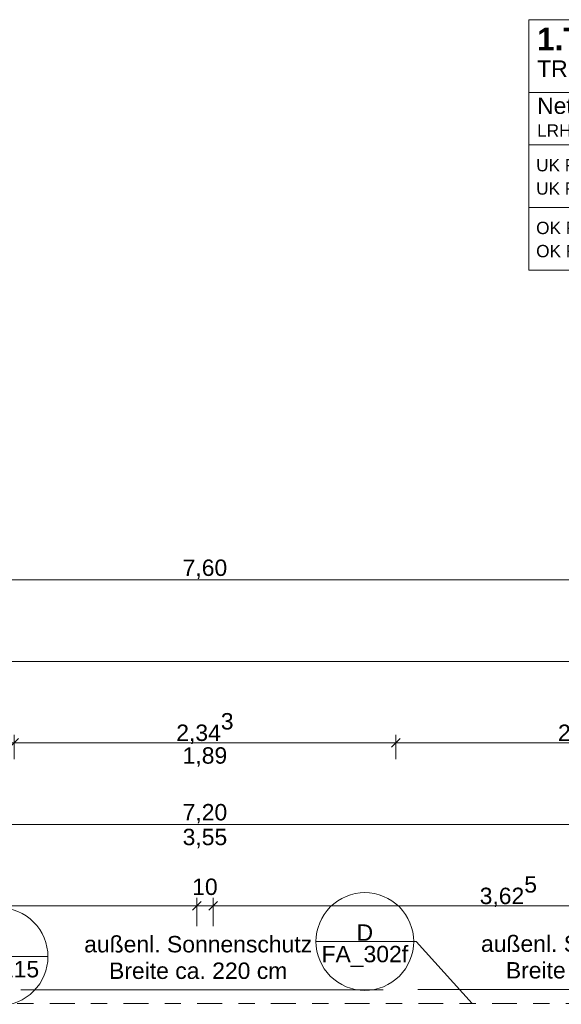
# Model space of a CAD drawing. Header units: metres. Extents: x -180 to 4, y -49 to 6.
# Tile 182 of 256: x -172.76 to -169.43, y 0.3 to 6.34. Entities that reach past the tile are written whole.
import ezdxf

# ---------------------------------------------------------------- set-up
doc = ezdxf.new("R2010")
doc.units = ezdxf.units.M
doc.header["$LTSCALE"] = 0.05
doc.header["$PDMODE"] = 1
doc.header["$PDSIZE"] = -2
doc.linetypes.add('ISO-10 Strichpunktlinie', pattern=[4.699, 3.048, -0.762, 0.127, -0.762])
doc.layers.get('0').update_dxf_attribs({"lineweight": 25})
doc.layers.add('30 -33 Aussenwände- 8 Sonnenschutz', color=7, linetype='Continuous', lineweight=9)
doc.layers.add('Keine', color=7, linetype='Continuous', lineweight=9)
for name, color, linetype, lineweight, true_color in [('70 -72 Beschriftung- 1 Beschriftung allgemein', 7, 'Continuous', 9, 0xff6633), ('70 -72 Beschriftung- 7 Detailverweise', 7, 'Continuous', 9, 0x00dd00), ('70 -72 Beschriftung- 7 Detailverweise Linie', 7, 'Continuous', 9, 0x00dd00), ('70 -75 Raumstempel- 1 Raumstempel', 1, 'Continuous', 50, 0xff0000), ('70 -76 Bemaßung- 2 Allgemein', 7, 'Continuous', 5, 0x6666cc)]:
    doc.layers.add(name, color=color, linetype=linetype, lineweight=lineweight, true_color=true_color)
doc.styles.add('Arial', font='arial.ttf')
doc.styles.add('Arial (bold)', font='arialbd.ttf')
doc.dimstyles.new('k+k 1_50', dxfattribs={"dimtxt": 0.100689, "dimasz": 0.05302, "dimexe": 0.05, "dimexo": 0.15, "dimgap": 0.01, "dimtad": 1, "dimdec": 3, "dimtxsty": 'Arial', "dimblk": 'VW_SLASH', "dimblk1": 'VW_SLASH', "dimblk2": 'VW_SLASH', "dimcen": 0, "dimdle": 0.05, "dimadec": 3, "dimazin": 0, "dimtfac": 0.75, "dimtdec": 3, "dimtix": 1, "dimtmove": 0, "dimatfit": 0, "dimldrblk": 'VW_SLASH-1', "dimfxl": 0.125, "dimfxlon": 1, "dimfrac": 2, "dimtolj": 1, "dimarcsym": 0})
doc.dimstyles.new('k+k_klein', dxfattribs={"dimtxt": 0.100689, "dimasz": 0.05302, "dimexe": 0.05, "dimexo": 0.15, "dimgap": 0.005, "dimtad": 1, "dimdec": 3, "dimtxsty": 'Arial', "dimblk": 'VW_SLASH-2', "dimblk1": 'VW_SLASH-2', "dimblk2": 'VW_SLASH-2', "dimcen": 0, "dimdle": 0.025, "dimadec": 3, "dimazin": 0, "dimtfac": 0.75, "dimtdec": 3, "dimtix": 1, "dimtmove": 0, "dimatfit": 0, "dimldrblk": 'VW_FILLEDARROW', "dimfxl": 0.1, "dimfxlon": 1, "dimfrac": 2, "dimtolj": 1, "dimarcsym": 0})

# ---------------------------------------------------------------- blocks, each defined once
blk = doc.blocks.new('Gruppe-12576')
at = {"layer": '30 -33 Aussenwände- 8 Sonnenschutz', "color": 252, "true_color": 0x888888}
blk.add_line((-172.7501, 0.3842), (-170.5267, 0.3842), dxfattribs=at)
at = {"layer": '30 -33 Aussenwände- 8 Sonnenschutz', "insert": (-171.6624, 0.7153), "char_height": 0.100689, "width": 1.6, "attachment_point": 2, "line_spacing_factor": 0.970891, "style": 'Arial'}
blk.add_mtext('außenl. Sonnenschutz\\PBreite ca. 220 cm', dxfattribs=at)
blk = doc.blocks.new('Gruppe-12577')
at = {"layer": '30 -33 Aussenwände- 8 Sonnenschutz', "color": 252, "true_color": 0x888888}
blk.add_line((-170.3141, 0.3871), (-168.0908, 0.3871), dxfattribs=at)
at = {"layer": '30 -33 Aussenwände- 8 Sonnenschutz', "insert": (-169.2265, 0.7182), "char_height": 0.100689, "width": 1.6, "attachment_point": 2, "line_spacing_factor": 0.970891, "style": 'Arial'}
blk.add_mtext('außenl. Sonnenschutz\\PBreite ca. 220 cm', dxfattribs=at)
blk = doc.blocks.new('_01-OG1_Tragwerk (2D)')
at = {"layer": '70 -72 Beschriftung- 1 Beschriftung allgemein', "color": 7}
for name in ['Gruppe-12576', 'Gruppe-12577']:
    blk.add_blockref(name, (0, 0), dxfattribs=at)
blk = doc.blocks.new('Gruppe-13120')
at = {"layer": '70 -75 Raumstempel- 1 Raumstempel', "color": 7, "linetype": 'Continuous', "lineweight": 9, "transparency": 33554687}
for p, q in [((-169.6327, 6.3376), (-169.6327, 4.8)), ((-167.496, 6.3376), (-169.6327, 6.3376)), ((-167.496, 4.8), (-167.496, 6.3376)), ((-167.496, 5.8908), (-169.6327, 5.8908)), ((-169.6327, 5.5688), (-168.3545, 5.5688)), ((-168.1849, 5.3984), (-168.3545, 5.5688)), ((-167.496, 5.5688), (-168.3545, 5.5688)), ((-168.3545, 5.5688), (-168.3545, 4.8)), ((-168.3545, 5.5688), (-167.496, 5.5688)), ((-167.6656, 5.3984), (-167.496, 5.5688)), ((-168.1849, 4.9704), (-168.1849, 5.3984)), ((-168.1849, 5.3984), (-167.6656, 5.3984)), ((-167.6656, 4.9704), (-167.6656, 5.3984)), ((-169.6327, 5.1844), (-168.3545, 5.1844)), ((-167.6656, 5.1844), (-168.1849, 5.1844)), ((-168.1849, 4.9704), (-168.3545, 4.8)), ((-168.1849, 4.9704), (-167.6656, 4.9704)), ((-167.6656, 4.9704), (-167.496, 4.8)), ((-167.496, 4.8), (-169.6327, 4.8))]:
    blk.add_line(p, q, dxfattribs=at)
for points in [[(-169.1334, 5.4191), (-169.1641, 5.4724), (-169.1949, 5.4191)], [(-169.1334, 4.9408), (-169.1641, 4.8875), (-169.1949, 4.9408)]]:
    blk.add_solid(points, dxfattribs=at)
at = {"layer": '70 -75 Raumstempel- 1 Raumstempel', "color": 7, "transparency": 33554687}
for s, insert, char_height, attachment_point, rotation, line_spacing_factor, style in [('1.T03', (-169.5817, 6.2178), 0.13845, 4, 0, 0.971658, 'Arial (bold)'), ('TRH 3', (-169.5817, 6.0876), 0.10069, 1, 0, 0.970891, 'Arial'), ('Netto Raumfläche:', (-169.5817, 5.8601), 0.100689, 1, 0, 0.96878, 'Arial'), ('28,13m²', (-167.535, 5.8601), 0.10069, 3, 0, 0.96878, 'Arial'), ('SB-Lasur', (-167.9253, 5.482), 0.07552, 5, 0, 0.973705, 'Arial'), ('SB-Lasur', (-168.2699, 5.1844), 0.07552, 5, 90, 0.973705, 'Arial'), ('SB-Lasur', (-167.5809, 5.1844), 0.07552, 5, 90, 0.973705, 'Arial'), ('{\\T0.9;-}', (-167.9253, 5.2874), 0.07552, 5, 0, 0.973705, 'Arial'), ('{\\T0.9;BD070}', (-167.9253, 5.0794), 0.075516, 5, 0, 0.973705, 'Arial'), ('SB-Lasur', (-167.9253, 4.8839), 0.07552, 5, 0, 0.973705, 'Arial')]:
    blk.add_mtext(s, dxfattribs=dict(at, insert=insert, char_height=char_height, attachment_point=attachment_point, rotation=rotation, line_spacing_factor=line_spacing_factor, style=style))
at = {"layer": '70 -75 Raumstempel- 1 Raumstempel', "color": 7, "transparency": 33554687, "rotation": 0, "style": 'Arial'}
for s, insert, char_height, width, attachment_point, line_spacing_factor in [('LRH = 3,93m', (-169.5817, 5.6952), 0.075516, 2.046762, 1, 0.968077), ('UK RD', (-169.5877, 5.4442), 0.07552, 0.3787, 4, 0.973705), ('{\\T0.93;8,73}', (-168.4702, 5.4442), 0.075516, 0.640583, 6, 0.973705), ('m', (-168.367, 5.4442), 0.0755, 0.105423, 6, 0.973705), ('UK FD', (-169.5877, 5.3011), 0.07552, 0.3787, 4, 0.973705), ('8,73', (-168.4702, 5.3011), 0.07552, 0.640583, 6, 0.973705), ('m', (-168.367, 5.3011), 0.0755, 0.105423, 6, 0.973705), ('OK FFB', (-169.5877, 5.0593), 0.07552, 0.401981, 4, 0.973705), ('4,80', (-168.4702, 5.0593), 0.07552, 0.640583, 6, 0.973705), ('m', (-168.367, 5.0593), 0.0755, 0.105423, 6, 0.973705), ('OK RB', (-169.5877, 4.9173), 0.07552, 0.401981, 4, 0.973705), ('4,70', (-168.4702, 4.9173), 0.07552, 0.640583, 6, 0.973705), ('m', (-168.367, 4.9173), 0.0755, 0.105423, 6, 0.973705)]:
    blk.add_mtext(s, dxfattribs=dict(at, insert=insert, char_height=char_height, width=width, attachment_point=attachment_point, line_spacing_factor=line_spacing_factor))
at = {"color": 255, "linetype": 'Continuous', "lineweight": 9, "transparency": 33554687}
for points in [[(-169.1291, 5.2825), (-169.1599, 5.3358), (-169.1907, 5.2825)], [(-169.1334, 5.0845), (-169.1641, 5.0312), (-169.1949, 5.0845)]]:
    blk.add_wipeout(points, dxfattribs=at).dxf.layer = '70 -75 Raumstempel- 1 Raumstempel'
at = {"layer": '70 -75 Raumstempel- 1 Raumstempel', "color": 7, "linetype": 'Continuous', "lineweight": 9, "transparency": 33554687, "flags": 128}
for points in [[(-169.1291, 5.2825), (-169.1599, 5.3358), (-169.1907, 5.2825)], [(-169.1334, 5.0845), (-169.1641, 5.0312), (-169.1949, 5.0845)]]:
    blk.add_lwpolyline(points, close=True, dxfattribs=at)
blk = doc.blocks.new('Gruppe-13121')
at = {"layer": '70 -75 Raumstempel- 1 Raumstempel', "color": 7, "transparency": 33554687}
blk.add_blockref('Gruppe-13120', (0, 0), dxfattribs=at)
blk = doc.blocks.new('Gruppe-14453')
at = {"layer": '70 -72 Beschriftung- 7 Detailverweise'}
blk.add_line((-170.3394, 0.6812), (-170.9394, 0.6812), dxfattribs=at)
at = {"layer": '70 -72 Beschriftung- 7 Detailverweise', "flags": 128}
blk.add_lwpolyline([(-170.3394, 0.6812), (-170.3408, 0.6518), (-170.3451, 0.6227), (-170.3523, 0.5941), (-170.3622, 0.5664), (-170.3748, 0.5398), (-170.3899, 0.5146), (-170.4075, 0.4909), (-170.4272, 0.4691), (-170.4491, 0.4493), (-170.4727, 0.4318), (-170.498, 0.4167), (-170.5246, 0.4041), (-170.5523, 0.3941), (-170.5808, 0.387), (-170.61, 0.3827), (-170.6394, 0.3812), (-170.6688, 0.3827), (-170.6979, 0.387), (-170.7265, 0.3941), (-170.7542, 0.4041), (-170.7808, 0.4167), (-170.806, 0.4318), (-170.8297, 0.4493), (-170.8515, 0.4691), (-170.8713, 0.4909), (-170.8888, 0.5146), (-170.9039, 0.5398), (-170.9165, 0.5664), (-170.9265, 0.5941), (-170.9336, 0.6227), (-170.9379, 0.6518), (-170.9394, 0.6812), (-170.9379, 0.7106), (-170.9336, 0.7398), (-170.9265, 0.7683), (-170.9165, 0.796), (-170.9039, 0.8226), (-170.8888, 0.8479), (-170.8713, 0.8715), (-170.8515, 0.8934), (-170.8297, 0.9131), (-170.806, 0.9307), (-170.7808, 0.9458), (-170.7542, 0.9584), (-170.7265, 0.9683), (-170.6979, 0.9755), (-170.6688, 0.9798), (-170.6394, 0.9812), (-170.61, 0.9798), (-170.5808, 0.9755), (-170.5523, 0.9683), (-170.5246, 0.9584), (-170.498, 0.9458), (-170.4727, 0.9307), (-170.4491, 0.9131), (-170.4272, 0.8934), (-170.4075, 0.8715), (-170.3899, 0.8479), (-170.3748, 0.8226), (-170.3622, 0.796), (-170.3523, 0.7683), (-170.3451, 0.7398), (-170.3408, 0.7106)], close=True, dxfattribs=at)
at = {"layer": '70 -72 Beschriftung- 7 Detailverweise'}
blk.add_point((-170.6394, 0.6812), dxfattribs=at)
at = {"layer": '70 -72 Beschriftung- 7 Detailverweise', "line_spacing_factor": 0.96878, "style": 'Arial'}
for s, insert, char_height, attachment_point in [('D', (-170.6394, 0.6858), 0.1007, 8), ('FA_302f', (-170.6394, 0.6546), 0.10069, 2)]:
    blk.add_mtext(s, dxfattribs=dict(at, insert=insert, char_height=char_height, attachment_point=attachment_point))
blk = doc.blocks.new('Gruppe-14454')
at = {"layer": '70 -72 Beschriftung- 7 Detailverweise', "transparency": 33554687}
for q in [(-170.6394, 0.6812), (-169.9813, 0.3)]:
    blk.add_line((-170.3242, 0.6812), q, dxfattribs=at)
at = {"layer": '70 -72 Beschriftung- 7 Detailverweise', "color": 7, "transparency": 33554687}
blk.add_blockref('Gruppe-14453', (0, 0), dxfattribs=at)
blk = doc.blocks.new('Gruppe-14936')
at = {"layer": '70 -72 Beschriftung- 7 Detailverweise'}
blk.add_line((-172.5849, 0.5887), (-173.1849, 0.5887), dxfattribs=at)
at = {"layer": '70 -72 Beschriftung- 7 Detailverweise', "flags": 128}
blk.add_lwpolyline([(-172.5849, 0.5887), (-172.5863, 0.5593), (-172.5906, 0.5302), (-172.5978, 0.5016), (-172.6077, 0.4739), (-172.6203, 0.4473), (-172.6354, 0.4221), (-172.653, 0.3984), (-172.6727, 0.3766), (-172.6946, 0.3568), (-172.7182, 0.3393), (-172.7435, 0.3241), (-172.7701, 0.3116), (-172.7978, 0.3016), (-172.8263, 0.2945), (-172.8555, 0.2902), (-172.8849, 0.2887), (-172.9143, 0.2902), (-172.9434, 0.2945), (-172.972, 0.3016), (-172.9997, 0.3116), (-173.0263, 0.3241), (-173.0515, 0.3393), (-173.0752, 0.3568), (-173.097, 0.3766), (-173.1168, 0.3984), (-173.1343, 0.4221), (-173.1495, 0.4473), (-173.162, 0.4739), (-173.172, 0.5016), (-173.1791, 0.5302), (-173.1834, 0.5593), (-173.1849, 0.5887), (-173.1834, 0.6181), (-173.1791, 0.6473), (-173.172, 0.6758), (-173.162, 0.7035), (-173.1495, 0.7301), (-173.1343, 0.7554), (-173.1168, 0.779), (-173.097, 0.8009), (-173.0752, 0.8206), (-173.0515, 0.8382), (-173.0263, 0.8533), (-172.9997, 0.8659), (-172.972, 0.8758), (-172.9434, 0.883), (-172.9143, 0.8873), (-172.8849, 0.8887), (-172.8555, 0.8873), (-172.8263, 0.883), (-172.7978, 0.8758), (-172.7701, 0.8659), (-172.7435, 0.8533), (-172.7182, 0.8382), (-172.6946, 0.8206), (-172.6727, 0.8009), (-172.653, 0.779), (-172.6354, 0.7554), (-172.6203, 0.7301), (-172.6077, 0.7035), (-172.5978, 0.6758), (-172.5906, 0.6473), (-172.5863, 0.6181)], close=True, dxfattribs=at)
at = {"layer": '70 -72 Beschriftung- 7 Detailverweise'}
blk.add_point((-172.8849, 0.5887), dxfattribs=at)
at = {"layer": '70 -72 Beschriftung- 7 Detailverweise', "line_spacing_factor": 0.96878, "style": 'Arial'}
for s, insert, char_height, attachment_point in [('D', (-172.8849, 0.5933), 0.1007, 8), ('FA_115', (-172.8849, 0.5621), 0.10069, 2)]:
    blk.add_mtext(s, dxfattribs=dict(at, insert=insert, char_height=char_height, attachment_point=attachment_point))
blk = doc.blocks.new('Gruppe-14937')
at = {"layer": '70 -72 Beschriftung- 7 Detailverweise', "transparency": 33554687}
for q in [(-173.2, -0.647), (-172.8849, 0.5887)]:
    blk.add_line((-173.2, 0.5887), q, dxfattribs=at)
at = {"layer": '70 -72 Beschriftung- 7 Detailverweise', "color": 7, "transparency": 33554687}
blk.add_blockref('Gruppe-14936', (0, 0), dxfattribs=at)
blk = doc.blocks.new('_OG1_2D (2D)')
at = {"layer": '70 -72 Beschriftung- 7 Detailverweise Linie', "linetype": 'ISO-10 Strichpunktlinie', "flags": 128}
blk.add_lwpolyline([(-167.84599996, -0.72), (-175.35437786, -0.72), (-175.35437786, 0.3), (-167.84599996, 0.3)], close=True, dxfattribs=at)
at = {"layer": '70 -72 Beschriftung- 7 Detailverweise'}
for name in ['Gruppe-14454', 'Gruppe-14937']:
    blk.add_blockref(name, (0, 0), dxfattribs=at)
at = {"layer": '70 -75 Raumstempel- 1 Raumstempel', "transparency": 33554687}
blk.add_blockref('Gruppe-13121', (0, 0), dxfattribs=at)
blk = doc.blocks.new('VW_SLASH-2')
at = {"color": 0, "linetype": 'ByBlock', "lineweight": -2, "transparency": 16777216}
blk.add_line((0.47, 0), (-1, 0), dxfattribs=at)
at = {"color": 0, "lineweight": 5, "transparency": 16777216, "flags": 128}
blk.add_lwpolyline([(0.5, 0.5), (-0.5, -0.5)], dxfattribs=at)
blk = doc.blocks.new('*D16092')
at = {"layer": '70 -76 Bemaßung- 2 Allgemein', "color": 0, "lineweight": -2}
for p, q in [((-175.421, 3.05), (-175.421, 2.95)), ((-167.821, 3.05), (-167.821, 2.95)), ((-167.874, 2.9), (-175.368, 2.9))]:
    blk.add_line(p, q, dxfattribs=at)
at = {"layer": 'Defpoints', "color": 0}
for p in [(-175.421, 2.9), (-175.421, 2.9), (-167.821, 2.9)]:
    blk.add_point(p, dxfattribs=at)
at = {"layer": '70 -76 Bemaßung- 2 Allgemein', "color": 0, "lineweight": -2, "xscale": 0.05302001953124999, "yscale": 0.05302001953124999, "zscale": 0.05302001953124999, "rotation": 180}
blk.add_blockref('VW_SLASH-2', (-175.421, 2.9), dxfattribs=at)
at = {"layer": '70 -76 Bemaßung- 2 Allgemein', "color": 0, "lineweight": -2, "xscale": 0.05302001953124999, "yscale": 0.05302001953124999, "zscale": 0.05302001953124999}
blk.add_blockref('VW_SLASH-2', (-167.821, 2.9), dxfattribs=at)
at = {"layer": '70 -76 Bemaßung- 2 Allgemein', "color": 0, "insert": (-171.621, 2.9654), "char_height": 0.10069, "attachment_point": 5, "style": 'Arial'}
blk.add_mtext('\\A1;7,60', dxfattribs=at)
blk = doc.blocks.new('VW_FILLEDARROW')
at = {"linetype": 'Continuous', "lineweight": 0, "transparency": 16777216}
blk.add_hatch(color=0, dxfattribs=at).paths.add_polyline_path([(-2.83, 0.76), (0, 0), (-2.83, -0.76)])
at = {"color": 0, "lineweight": 5, "transparency": 16777216, "flags": 128}
blk.add_lwpolyline([(-2.83, 0.76), (0, 0), (-2.83, -0.76)], close=True, dxfattribs=at)
blk = doc.blocks.new('VW_SLASH')
at = {"color": 0, "linetype": 'ByBlock', "lineweight": -2, "transparency": 16777216}
blk.add_line((0.94, 0), (-1, 0), dxfattribs=at)
at = {"color": 0, "lineweight": 20, "transparency": 16777216, "flags": 128}
blk.add_lwpolyline([(0.5, 0.5), (-0.5, -0.5)], dxfattribs=at)
blk = doc.blocks.new('*D16159')
at = {"layer": '70 -76 Bemaßung- 2 Allgemein', "color": 0, "lineweight": -2}
for p, q in [((-175.221, 0.775), (-175.221, 0.95)), ((-171.671, 0.775), (-171.671, 0.95)), ((-171.724, 0.9), (-175.168, 0.9))]:
    blk.add_line(p, q, dxfattribs=at)
at = {"layer": 'Defpoints', "color": 0}
for p in [(-175.221, 0.9), (-171.671, -0.647), (-175.221, -0.672)]:
    blk.add_point(p, dxfattribs=at)
at = {"layer": '70 -76 Bemaßung- 2 Allgemein', "color": 0, "lineweight": -2, "xscale": 0.05302001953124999, "yscale": 0.05302001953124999, "zscale": 0.05302001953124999, "rotation": 180}
blk.add_blockref('VW_SLASH', (-175.221, 0.9), dxfattribs=at)
at = {"layer": '70 -76 Bemaßung- 2 Allgemein', "color": 0, "lineweight": -2, "xscale": 0.05302001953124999, "yscale": 0.05302001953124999, "zscale": 0.05302001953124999}
blk.add_blockref('VW_SLASH', (-171.671, 0.9), dxfattribs=at)
at = {"layer": '70 -76 Bemaßung- 2 Allgemein', "color": 0, "insert": (-173.446, 0.9704), "char_height": 0.10069, "attachment_point": 5, "style": 'Arial'}
blk.add_mtext('\\A1;3,55', dxfattribs=at)
blk = doc.blocks.new('VW_SLASH-1')
at = {"color": 0, "linetype": 'ByBlock', "lineweight": -2, "transparency": 16777216}
blk.add_line((0.94, 0), (-1, 0), dxfattribs=at)
at = {"color": 0, "lineweight": 5, "transparency": 16777216, "flags": 128}
blk.add_lwpolyline([(0.5, 0.5), (-0.5, -0.5)], dxfattribs=at)
blk = doc.blocks.new('*D16160')
at = {"layer": '70 -76 Bemaßung- 2 Allgemein', "color": 0, "lineweight": -2}
for p, q in [((-171.671, 0.775), (-171.671, 0.95)), ((-171.571, 0.775), (-171.571, 0.95)), ((-171.724, 0.9), (-171.777, 0.9)), ((-171.571, 0.9), (-171.671, 0.9)), ((-171.518, 0.9), (-171.465, 0.9))]:
    blk.add_line(p, q, dxfattribs=at)
at = {"layer": 'Defpoints', "color": 0}
for p in [(-171.671, 0.9), (-171.671, -0.647), (-171.571, -0.647)]:
    blk.add_point(p, dxfattribs=at)
at = {"layer": '70 -76 Bemaßung- 2 Allgemein', "color": 0, "lineweight": -2, "xscale": 0.05302001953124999, "yscale": 0.05302001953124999, "zscale": 0.05302001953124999}
for p, rotation in [((-171.671, 0.9), 359.9999999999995), ((-171.571, 0.9), 179.9999999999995)]:
    blk.add_blockref('VW_SLASH', p, dxfattribs=dict(at, rotation=rotation))
at = {"layer": '70 -76 Bemaßung- 2 Allgemein', "color": 0, "insert": (-171.621, 1.0164), "char_height": 0.10069, "attachment_point": 5, "style": 'Arial'}
blk.add_mtext('\\A1;10', dxfattribs=at)
blk = doc.blocks.new('*D16161')
at = {"layer": '70 -76 Bemaßung- 2 Allgemein', "color": 0, "lineweight": -2}
for p, q in [((-171.571, 0.775), (-171.571, 0.95)), ((-167.946, 0.775), (-167.946, 0.95)), ((-167.999, 0.9), (-171.518, 0.9))]:
    blk.add_line(p, q, dxfattribs=at)
at = {"layer": 'Defpoints', "color": 0}
for p in [(-171.571, 0.9), (-171.571, -0.647), (-167.946, -0.647)]:
    blk.add_point(p, dxfattribs=at)
at = {"layer": '70 -76 Bemaßung- 2 Allgemein', "color": 0, "lineweight": -2, "xscale": 0.05302001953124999, "yscale": 0.05302001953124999, "zscale": 0.05302001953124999, "rotation": 180}
blk.add_blockref('VW_SLASH', (-171.571, 0.9), dxfattribs=at)
at = {"layer": '70 -76 Bemaßung- 2 Allgemein', "color": 0, "lineweight": -2, "xscale": 0.05302001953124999, "yscale": 0.05302001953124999, "zscale": 0.05302001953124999}
blk.add_blockref('VW_SLASH', (-167.946, 0.9), dxfattribs=at)
at = {"layer": '70 -76 Bemaßung- 2 Allgemein', "color": 0, "insert": (-169.7585, 0.9872), "char_height": 0.100689, "attachment_point": 5, "style": 'Arial'}
blk.add_mtext('\\A1;3,62\\S5^ ;', dxfattribs=at)
blk = doc.blocks.new('*D16413')
at = {"layer": '70 -76 Bemaßung- 2 Allgemein', "color": 0, "lineweight": -2}
for p, q in [((-175.421, 2.3), (-175.421, 2.45)), ((-0.421, 2.3), (-0.421, 2.45)), ((-0.474, 2.4), (-175.368, 2.4))]:
    blk.add_line(p, q, dxfattribs=at)
at = {"layer": 'Defpoints', "color": 0}
for p in [(-175.421, 2.4), (-175.421, 0.3186), (-0.421, -0.447)]:
    blk.add_point(p, dxfattribs=at)
at = {"layer": '70 -76 Bemaßung- 2 Allgemein', "color": 0, "lineweight": -2, "xscale": 0.05302001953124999, "yscale": 0.05302001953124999, "zscale": 0.05302001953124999, "rotation": 180}
blk.add_blockref('VW_SLASH-2', (-175.421, 2.4), dxfattribs=at)
at = {"layer": '70 -76 Bemaßung- 2 Allgemein', "color": 0, "lineweight": -2, "xscale": 0.05302001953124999, "yscale": 0.05302001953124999, "zscale": 0.05302001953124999}
blk.add_blockref('VW_SLASH-2', (-0.421, 2.4), dxfattribs=at)
at = {"layer": '70 -76 Bemaßung- 2 Allgemein', "color": 0, "insert": (-87.921, 2.4654), "char_height": 0.10069, "attachment_point": 5, "style": 'Arial'}
blk.add_mtext('\\A1;175,00', dxfattribs=at)
blk = doc.blocks.new('*D16421')
at = {"layer": '70 -76 Bemaßung- 2 Allgemein', "color": 0, "lineweight": -2}
for p, q in [((-172.7927, 1.8), (-172.7927, 1.95)), ((-170.4493, 1.8), (-170.4493, 1.95)), ((-170.5024, 1.9), (-172.7396, 1.9))]:
    blk.add_line(p, q, dxfattribs=at)
at = {"layer": 'Defpoints', "color": 0}
for p in [(-172.7927, 1.9), (-172.7927, -0.347), (-170.4493, -0.347)]:
    blk.add_point(p, dxfattribs=at)
at = {"layer": '70 -76 Bemaßung- 2 Allgemein', "color": 0, "lineweight": -2, "xscale": 0.05302001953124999, "yscale": 0.05302001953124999, "zscale": 0.05302001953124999, "rotation": 180}
blk.add_blockref('VW_SLASH-2', (-172.7927, 1.9), dxfattribs=at)
at = {"layer": '70 -76 Bemaßung- 2 Allgemein', "color": 0, "lineweight": -2, "xscale": 0.05302001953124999, "yscale": 0.05302001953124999, "zscale": 0.05302001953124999}
blk.add_blockref('VW_SLASH-2', (-170.4493, 1.9), dxfattribs=at)
at = {"layer": '70 -76 Bemaßung- 2 Allgemein', "color": 0, "insert": (-171.621, 1.9881), "char_height": 0.100689, "attachment_point": 5, "style": 'Arial'}
blk.add_mtext('\\A1;2,34\\S3^ ;', dxfattribs=at)
blk = doc.blocks.new('*D16422')
at = {"layer": '70 -76 Bemaßung- 2 Allgemein', "color": 0, "lineweight": -2}
for p, q in [((-170.4493, 1.8), (-170.4493, 1.95)), ((-168.106, 1.8), (-168.106, 1.95)), ((-168.159, 1.9), (-170.3963, 1.9))]:
    blk.add_line(p, q, dxfattribs=at)
at = {"layer": 'Defpoints', "color": 0}
for p in [(-170.4493, 1.9), (-170.4493, -0.347), (-168.106, -0.347)]:
    blk.add_point(p, dxfattribs=at)
at = {"layer": '70 -76 Bemaßung- 2 Allgemein', "color": 0, "lineweight": -2, "xscale": 0.05302001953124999, "yscale": 0.05302001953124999, "zscale": 0.05302001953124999, "rotation": 180}
blk.add_blockref('VW_SLASH-2', (-170.4493, 1.9), dxfattribs=at)
at = {"layer": '70 -76 Bemaßung- 2 Allgemein', "color": 0, "lineweight": -2, "xscale": 0.05302001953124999, "yscale": 0.05302001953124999, "zscale": 0.05302001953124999}
blk.add_blockref('VW_SLASH-2', (-168.106, 1.9), dxfattribs=at)
at = {"layer": '70 -76 Bemaßung- 2 Allgemein', "color": 0, "insert": (-169.2777, 1.9881), "char_height": 0.100689, "attachment_point": 5, "style": 'Arial'}
blk.add_mtext('\\A1;2,34\\S3^ ;', dxfattribs=at)
blk = doc.blocks.new('*D16577')
at = {"layer": '70 -76 Bemaßung- 2 Allgemein', "color": 0, "lineweight": -2}
for p, q in [((-175.221, 1.3), (-175.221, 1.45)), ((-168.074, 1.4), (-175.168, 1.4)), ((-168.021, 1.3), (-168.021, 1.45))]:
    blk.add_line(p, q, dxfattribs=at)
at = {"layer": 'Defpoints', "color": 0}
for p in [(-175.221, 1.4), (-175.221, -0.647), (-168.021, -0.647)]:
    blk.add_point(p, dxfattribs=at)
at = {"layer": '70 -76 Bemaßung- 2 Allgemein', "color": 0, "lineweight": -2, "xscale": 0.05302001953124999, "yscale": 0.05302001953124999, "zscale": 0.05302001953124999, "rotation": 180}
blk.add_blockref('VW_SLASH-2', (-175.221, 1.4), dxfattribs=at)
at = {"layer": '70 -76 Bemaßung- 2 Allgemein', "color": 0, "lineweight": -2, "xscale": 0.05302001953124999, "yscale": 0.05302001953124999, "zscale": 0.05302001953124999}
blk.add_blockref('VW_SLASH-2', (-168.021, 1.4), dxfattribs=at)
at = {"layer": '70 -76 Bemaßung- 2 Allgemein', "color": 0, "insert": (-171.621, 1.4654), "char_height": 0.10069, "attachment_point": 5, "style": 'Arial'}
blk.add_mtext('\\A1;7,20', dxfattribs=at)
blk = doc.blocks.new('Gruppe-15640')
at = {"layer": '70 -76 Bemaßung- 2 Allgemein', "insert": (-171.621, 1.3733), "char_height": 0.10069, "width": 0.455, "attachment_point": 2, "line_spacing_factor": 0.96878, "style": 'Arial'}
blk.add_mtext('3,55', dxfattribs=at)
blk = doc.blocks.new('Gruppe-15748')
at = {"layer": '70 -76 Bemaßung- 2 Allgemein', "insert": (-171.621, 1.8733), "char_height": 0.10069, "width": 0.455, "attachment_point": 2, "line_spacing_factor": 0.96878, "style": 'Arial'}
blk.add_mtext('1,89', dxfattribs=at)
blk = doc.blocks.new('Gruppe-15231')
at = {"layer": '70 -76 Bemaßung- 2 Allgemein'}
dim = blk.add_linear_dim(base=(-175.42099996, 2.89995802), p1=(-167.82099996, 2.89995802), p2=(-175.42099996, 2.89995802), text='7,60', dimstyle='k+k_klein', override={"dimtxt": 0.100689, "dimgap": 0.005, "dimdec": 8, "dimpost": '<>', "dimtxsty": 'Arial', "dimtmove": 2}, dxfattribs=at)
dim.commit()
dim.dimension.update_dxf_attribs({"geometry": '*D16092', "text_midpoint": (-171.62099996, 2.96542156)})
blk = doc.blocks.new('Gruppe-15235')
at = {"layer": '70 -76 Bemaßung- 2 Allgemein'}
dim = blk.add_linear_dim(base=(-175.221, 0.9), p1=(-171.671, -0.647), p2=(-175.221, -0.672), text='3,55', dimstyle='k+k 1_50', override={"dimtxt": 0.100689, "dimgap": 0.01, "dimpost": '<>', "dimtxsty": 'Arial', "dimtmove": 2}, dxfattribs=at)
dim.commit()
dim.dimension.update_dxf_attribs({"geometry": '*D16159', "text_midpoint": (-173.446, 0.9704)})
for p1, p2, text, override, picture, middle in [((-171.571, -0.647), (-171.671, -0.647), '10', {"dimtxt": 0.100689, "dimgap": 0.01, "dimpost": '<>', "dimtxsty": 'Arial', "dimtix": 0, "dimtmove": 2}, '*D16160', (-171.621, 1.0164)), ((-167.946, -0.647), (-171.571, -0.647), '3,62\\S5^ ;', {"dimtxt": 0.100689, "dimgap": 0.01, "dimpost": '<>', "dimtxsty": 'Arial', "dimtmove": 2}, '*D16161', (-169.7585, 0.9872))]:
    dim = blk.add_aligned_dim(p1=p1, p2=p2, distance=-1.547, text=text, dimstyle='k+k 1_50', override=override, dxfattribs=at)
    dim.commit()
    dim.dimension.update_dxf_attribs({"geometry": picture, "text_midpoint": middle})
blk = doc.blocks.new('Gruppe-15261')
at = {"layer": '70 -76 Bemaßung- 2 Allgemein'}
dim = blk.add_linear_dim(base=(-175.42099996, 2.39995802), p1=(-0.42099996, -0.44704198), p2=(-175.42099996, 0.31863282), text='175,00', dimstyle='k+k_klein', override={"dimtxt": 0.100689, "dimgap": 0.005, "dimdec": 8, "dimpost": '<>', "dimtxsty": 'Arial', "dimtmove": 2}, dxfattribs=at)
dim.commit()
dim.dimension.update_dxf_attribs({"geometry": '*D16413', "text_midpoint": (-87.92099996, 2.46542156)})
blk = doc.blocks.new('Gruppe-15262')
at = {"layer": '70 -76 Bemaßung- 2 Allgemein'}
for base, p1, p2, picture, middle in [((-172.7927, 1.9), (-170.4493, -0.347), (-172.7927, -0.347), '*D16421', (-171.621, 1.9881)), ((-170.4493, 1.9), (-168.106, -0.347), (-170.4493, -0.347), '*D16422', (-169.2777, 1.9881))]:
    dim = blk.add_linear_dim(base=base, p1=p1, p2=p2, text='2,34\\S3^ ;', dimstyle='k+k_klein', override={"dimtxt": 0.100689, "dimgap": 0.01, "dimpost": '<>', "dimtxsty": 'Arial', "dimtmove": 2}, dxfattribs=at)
    dim.commit()
    dim.dimension.update_dxf_attribs({"geometry": picture, "text_midpoint": middle})
blk = doc.blocks.new('Gruppe-15263')
at = {"layer": '70 -76 Bemaßung- 2 Allgemein'}
dim = blk.add_linear_dim(base=(-175.22099996, 1.39995802), p1=(-168.02099996, -0.64704198), p2=(-175.22099996, -0.64704198), text='7,20', dimstyle='k+k_klein', override={"dimtxt": 0.100689, "dimgap": 0.005, "dimdec": 8, "dimpost": '<>', "dimtxsty": 'Arial', "dimtmove": 2}, dxfattribs=at)
dim.commit()
dim.dimension.update_dxf_attribs({"geometry": '*D16577', "text_midpoint": (-171.62099996, 1.46542156)})
blk = doc.blocks.new('_OG1_2D Bemaßung_ Beschriftung (2D)')
at = {"layer": '70 -76 Bemaßung- 2 Allgemein'}
for name in ['Gruppe-15231', 'Gruppe-15261', 'Gruppe-15262', 'Gruppe-15263', 'Gruppe-15235']:
    blk.add_blockref(name, (0, 0), dxfattribs=at)
at = {"layer": '70 -76 Bemaßung- 2 Allgemein', "color": 7}
for name in ['Gruppe-15748', 'Gruppe-15640']:
    blk.add_blockref(name, (0, 0), dxfattribs=at)

msp = doc.modelspace()

# ---------------------------------------------------------------- block references
at = {"layer": 'Keine', "color": 1}
msp.add_blockref('_01-OG1_Tragwerk (2D)', (0, 0), dxfattribs=at)

# ---------------------------------------------------------------- next in the draw order: block references
msp.add_blockref('_OG1_2D (2D)', (0, 0), dxfattribs=at)

# ---------------------------------------------------------------- next in the draw order: block references
msp.add_blockref('_OG1_2D Bemaßung_ Beschriftung (2D)', (0, 0), dxfattribs=at)

doc.saveas('drawing.dxf')
